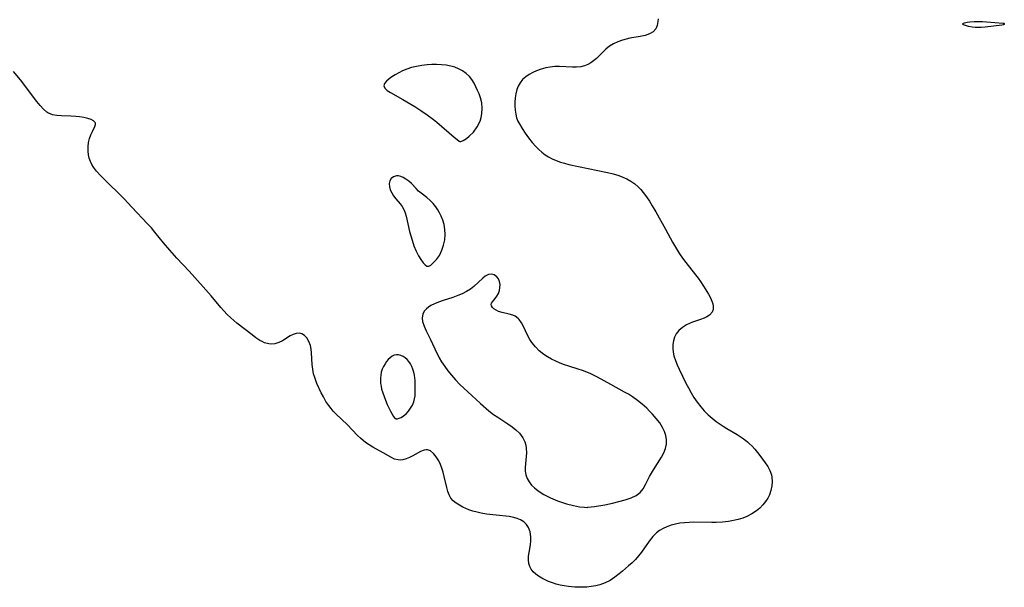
# Model space of a CAD drawing. Header units: inches. Extents: x 1073367 to 1082519, y 1569854 to 1574957.
# Tile 182 of 256: x 1077711 to 1078019, y 1572907 to 1573085. Entities that reach past the tile are written whole.
import ezdxf

# ---------------------------------------------------------------- set-up
doc = ezdxf.new("R2010")
doc.units = ezdxf.units.IN
doc.header["$MEASUREMENT"] = 0
doc.layers.add('CGG_CurvaNivelLidar_v1', color=7, linetype='Continuous', lineweight=30, true_color=0x008008)

msp = doc.modelspace()

# ---------------------------------------------------------------- linework, layer by layer
at = {"layer": 'CGG_CurvaNivelLidar_v1'}
msp.add_polyline3d([(1077910.5053, 1573085.1819, 70), (1077910.464, 1573084.321, 70), (1077910.2373, 1573083.0994, 70), (1077909.7691, 1573082.0349, 70), (1077908.9256, 1573081.092, 70), (1077907.8011, 1573080.407, 70), (1077906.4387, 1573079.9581, 70), (1077904.9222, 1573079.6464, 70), (1077901.6674, 1573079.0614, 70), (1077900.4888, 1573078.8135, 70), (1077899.3227, 1573078.5021, 70), (1077897.9183, 1573077.9939, 70), (1077896.5774, 1573077.3486, 70), (1077895.3235, 1573076.5687, 70), (1077894.1566, 1573075.6477, 70), (1077893.0715, 1573074.6436, 70), (1077891.1999, 1573072.7853, 70), (1077890.339, 1573072.0147, 70), (1077889.4539, 1573071.3581, 70), (1077888.5105, 1573070.8128, 70), (1077887.5075, 1573070.4034, 70), (1077886.2946, 1573070.1234, 70), (1077885.0205, 1573070.0059, 70), (1077883.7028, 1573070.0062, 70), (1077879.6846, 1573070.2372, 70), (1077878.1814, 1573070.2164, 70), (1077876.7956, 1573070.0698, 70), (1077875.4207, 1573069.8072, 70), (1077873.9409, 1573069.4029, 70), (1077872.508, 1573068.8847, 70), (1077871.3113, 1573068.3403, 70), (1077870.1845, 1573067.7135, 70), (1077869.1475, 1573067.0042, 70), (1077868.1624, 1573066.1445, 70), (1077867.3502, 1573065.1675, 70), (1077866.7706, 1573064.1263, 70), (1077866.3405, 1573062.9903, 70), (1077866.0101, 1573061.7204, 70), (1077865.799, 1573060.4004, 70), (1077865.7102, 1573059.1186, 70), (1077865.7179, 1573057.8317, 70), (1077865.8098, 1573056.5584, 70), (1077865.977, 1573055.3755, 70), (1077866.2614, 1573054.2297, 70), (1077866.6876, 1573053.1487, 70), (1077867.2358, 1573052.0985, 70), (1077867.9845, 1573050.8818, 70), (1077868.967, 1573049.3943, 70), (1077870.0207, 1573047.8997, 70), (1077871.1516, 1573046.4334, 70), (1077872.1242, 1573045.3056, 70), (1077873.169, 1573044.2443, 70), (1077874.1282, 1573043.4084, 70), (1077875.1485, 1573042.6459, 70), (1077876.2284, 1573041.9652, 70), (1077877.4181, 1573041.3487, 70), (1077878.6612, 1573040.8187, 70), (1077879.9405, 1573040.3646, 70), (1077881.2525, 1573039.9696, 70), (1077882.5889, 1573039.6206, 70), (1077885.6328, 1573038.9341, 70), (1077894.6414, 1573037.0775, 70), (1077896.458, 1573036.6416, 70), (1077898.2238, 1573036.1232, 70), (1077899.487, 1573035.6671, 70), (1077900.6996, 1573035.1274, 70), (1077901.9905, 1573034.397, 70), (1077903.1969, 1573033.5408, 70), (1077904.3113, 1573032.5646, 70), (1077905.108, 1573031.7275, 70), (1077905.8542, 1573030.8315, 70), (1077906.838, 1573029.493, 70), (1077907.7664, 1573028.0867, 70), (1077908.6597, 1573026.634, 70), (1077909.7557, 1573024.762, 70), (1077912.7953, 1573019.3463, 70), (1077915.0308, 1573015.2627, 70), (1077916.5235, 1573012.6779, 70), (1077917.1835, 1573011.637, 70), (1077918.1485, 1573010.2499, 70), (1077919.1666, 1573008.9063, 70), (1077922.2362, 1573005.0923, 70), (1077923.0179, 1573004.0651, 70), (1077923.7514, 1573003.0303, 70), (1077924.68, 1573001.5758, 70), (1077926.2157, 1572999.0067, 70), (1077926.8308, 1572997.9076, 70), (1077927.3295, 1572996.8403, 70), (1077927.5986, 1572996.0364, 70), (1077927.741, 1572995.2552, 70), (1077927.7012, 1572994.3027, 70), (1077927.3481, 1572993.3782, 70), (1077926.5466, 1572992.4828, 70), (1077925.7726, 1572991.972, 70), (1077924.8717, 1572991.5395, 70), (1077923.7368, 1572991.1068, 70), (1077921.3006, 1572990.2663, 70), (1077920.3015, 1572989.8681, 70), (1077919.3366, 1572989.4048, 70), (1077918.103, 1572988.6279, 70), (1077917.0257, 1572987.6919, 70), (1077916.1589, 1572986.5977, 70), (1077915.6353, 1572985.5664, 70), (1077915.2884, 1572984.4477, 70), (1077915.1103, 1572983.2654, 70), (1077915.0937, 1572982.1053, 70), (1077915.214, 1572980.9223, 70), (1077915.4628, 1572979.7304, 70), (1077915.9014, 1572978.3447, 70), (1077916.4603, 1572976.96, 70), (1077917.0971, 1572975.5712, 70), (1077919.2166, 1572971.2441, 70), (1077919.9946, 1572969.7271, 70), (1077920.8121, 1572968.232, 70), (1077921.6884, 1572966.7772, 70), (1077922.7205, 1572965.2664, 70), (1077923.8255, 1572963.8227, 70), (1077924.9342, 1572962.5184, 70), (1077926.1251, 1572961.307, 70), (1077927.3629, 1572960.2548, 70), (1077928.6706, 1572959.2715, 70), (1077930.8364, 1572957.7683, 70), (1077931.9502, 1572957.0537, 70), (1077935.1965, 1572955.1225, 70), (1077936.7749, 1572954.1265, 70), (1077937.9335, 1572953.2975, 70), (1077938.4324, 1572952.9006, 70), (1077939.0047, 1572952.4036, 70), (1077939.9248, 1572951.503, 70), (1077940.783, 1572950.5489, 70), (1077941.5771, 1572949.572, 70), (1077942.3339, 1572948.5759, 70), (1077943.9531, 1572946.3516, 70), (1077944.7678, 1572945.1266, 70), (1077945.4515, 1572943.8807, 70), (1077945.9345, 1572942.5903, 70), (1077946.0949, 1572941.8187, 70), (1077946.1813, 1572940.4591, 70), (1077946.0606, 1572939.0731, 70), (1077945.7559, 1572937.6865, 70), (1077945.2781, 1572936.3261, 70), (1077944.7473, 1572935.2306, 70), (1077944.0969, 1572934.1891, 70), (1077943.257, 1572933.1361, 70), (1077942.2986, 1572932.166, 70), (1077941.2426, 1572931.2807, 70), (1077939.8185, 1572930.312, 70), (1077938.278, 1572929.5131, 70), (1077936.9341, 1572929.0038, 70), (1077935.5324, 1572928.603, 70), (1077934.0892, 1572928.2829, 70), (1077932.5201, 1572928.0126, 70), (1077930.6086, 1572927.7975, 70), (1077928.6714, 1572927.6864, 70), (1077927.3333, 1572927.6598, 70), (1077921.6563, 1572927.7171, 70), (1077920.175, 1572927.6791, 70), (1077918.7149, 1572927.5849, 70), (1077917.2843, 1572927.4192, 70), (1077915.893, 1572927.1677, 70), (1077914.553, 1572926.8135, 70), (1077913.2735, 1572926.3418, 70), (1077912.0619, 1572925.7663, 70), (1077910.9692, 1572925.1254, 70), (1077909.9646, 1572924.3805, 70), (1077908.8301, 1572923.2547, 70), (1077907.7147, 1572921.839, 70), (1077905.2951, 1572918.3467, 70), (1077904.412, 1572917.2138, 70), (1077903.4145, 1572916.1128, 70), (1077902.3441, 1572915.0667, 70), (1077901.2263, 1572914.058, 70), (1077899.3793, 1572912.47, 70), (1077898.3569, 1572911.61, 70), (1077896.9561, 1572910.5204, 70), (1077895.4972, 1572909.5521, 70), (1077893.9587, 1572908.7667, 70), (1077892.3322, 1572908.2074, 70), (1077890.9876, 1572907.876, 70), (1077889.6019, 1572907.6273, 70), (1077888.1855, 1572907.4642, 70), (1077886.3182, 1572907.384, 70), (1077884.4345, 1572907.4349, 70), (1077883.4365, 1572907.5102, 70), (1077882.4425, 1572907.6184, 70), (1077881.1624, 1572907.8101, 70), (1077879.9022, 1572908.0626, 70), (1077878.6708, 1572908.3823, 70), (1077877.4588, 1572908.7799, 70), (1077876.2899, 1572909.2391, 70), (1077875.169, 1572909.746, 70), (1077874.1308, 1572910.278, 70), (1077873.162, 1572910.8538, 70), (1077872.2823, 1572911.485, 70), (1077871.489, 1572912.2115, 70), (1077870.8447, 1572913.0227, 70), (1077870.393, 1572913.8808, 70), (1077870.2599, 1572914.2358, 70), (1077870.0916, 1572914.8627, 70), (1077869.9656, 1572915.9679, 70), (1077870.0033, 1572917.1112, 70), (1077870.1617, 1572918.2746, 70), (1077870.5856, 1572920.6377, 70), (1077870.7316, 1572921.9318, 70), (1077870.7505, 1572923.2099, 70), (1077870.5429, 1572924.709, 70), (1077870.0319, 1572926.0692, 70), (1077869.3643, 1572927.0242, 70), (1077868.4974, 1572927.8332, 70), (1077867.4649, 1572928.4867, 70), (1077866.4541, 1572928.92, 70), (1077865.3603, 1572929.2332, 70), (1077863.9267, 1572929.4763, 70), (1077859.8465, 1572929.8911, 70), (1077856.8698, 1572930.2804, 70), (1077855.2206, 1572930.5773, 70), (1077853.9055, 1572930.8725, 70), (1077852.6231, 1572931.2185, 70), (1077851.3854, 1572931.6175, 70), (1077850.3886, 1572931.9984, 70), (1077849.4437, 1572932.4289, 70), (1077848.374, 1572933.0253, 70), (1077847.3735, 1572933.6943, 70), (1077846.4855, 1572934.4424, 70), (1077845.7462, 1572935.3, 70), (1077845.185, 1572936.2813, 70), (1077844.7592, 1572937.372, 70), (1077844.4212, 1572938.5434, 70), (1077843.6387, 1572942.0626, 70), (1077843.3184, 1572943.3468, 70), (1077842.9249, 1572944.6047, 70), (1077842.4582, 1572945.8067, 70), (1077841.9214, 1572946.9292, 70), (1077841.1298, 1572948.2198, 70), (1077840.2498, 1572949.2754, 70), (1077839.3028, 1572950.0213, 70), (1077838.7646, 1572950.2628, 70), (1077838.461, 1572950.3373, 70), (1077837.9794, 1572950.3627, 70), (1077837.3682, 1572950.2578, 70), (1077836.2608, 1572949.8126, 70), (1077833.8504, 1572948.4696, 70), (1077832.8196, 1572947.9656, 70), (1077831.7618, 1572947.553, 70), (1077830.6986, 1572947.2731, 70), (1077829.9541, 1572947.1812, 70), (1077829.2233, 1572947.2005, 70), (1077828.0692, 1572947.4931, 70), (1077826.9307, 1572948.0277, 70), (1077824.5526, 1572949.4275, 70), (1077821.3113, 1572951.1922, 70), (1077820.1786, 1572951.8841, 70), (1077819.0704, 1572952.6503, 70), (1077818.259, 1572953.284, 70), (1077817.4647, 1572953.974, 70), (1077816.5298, 1572954.8672, 70), (1077813.297, 1572958.2508, 70), (1077809.8637, 1572961.5529, 70), (1077808.9661, 1572962.4957, 70), (1077808.2934, 1572963.2672, 70), (1077807.5652, 1572964.1974, 70), (1077806.6726, 1572965.5167, 70), (1077805.8726, 1572966.8928, 70), (1077805.1803, 1572968.2437, 70), (1077803.8564, 1572971.1136, 70), (1077803.2579, 1572972.626, 70), (1077802.7986, 1572974.1614, 70), (1077802.5387, 1572975.5945, 70), (1077802.3949, 1572977.0426, 70), (1077802.1735, 1572980.7298, 70), (1077802.0302, 1572981.8801, 70), (1077801.8028, 1572982.9672, 70), (1077801.3326, 1572984.2754, 70), (1077800.675, 1572985.3786, 70), (1077799.9772, 1572986.1095, 70), (1077799.179, 1572986.6123, 70), (1077798.3064, 1572986.8459, 70), (1077797.3803, 1572986.7805, 70), (1077796.4235, 1572986.4712, 70), (1077795.4553, 1572985.9869, 70), (1077793.0582, 1572984.5021, 70), (1077791.9203, 1572983.9311, 70), (1077790.7247, 1572983.5537, 70), (1077789.7602, 1572983.4486, 70), (1077788.7794, 1572983.5168, 70), (1077787.4793, 1572983.8683, 70), (1077786.7293, 1572984.1955, 70), (1077785.9889, 1572984.5976, 70), (1077784.7924, 1572985.3859, 70), (1077783.5973, 1572986.2827, 70), (1077778.7835, 1572990.0223, 70), (1077776.8977, 1572991.6659, 70), (1077775.7995, 1572992.7265, 70), (1077774.7437, 1572993.8366, 70), (1077773.8347, 1572994.8743, 70), (1077770.8431, 1572998.4779, 70), (1077768.3341, 1573001.3765, 70), (1077763.9151, 1573006.235, 70), (1077760.099, 1573010.2877, 70), (1077757.8494, 1573012.766, 70), (1077755.8925, 1573015.114, 70), (1077753.2316, 1573018.4621, 70), (1077752.102, 1573019.7811, 70), (1077750.9338, 1573021.075, 70), (1077746.0406, 1573026.2715, 70), (1077743.5923, 1573028.8085, 70), (1077737.1083, 1573035.1949, 70), (1077736.0704, 1573036.2534, 70), (1077734.9878, 1573037.4567, 70), (1077734.0505, 1573038.7122, 70), (1077733.5281, 1573039.6092, 70), (1077733.0942, 1573040.5386, 70), (1077732.7132, 1573041.5883, 70), (1077732.443, 1573042.6534, 70), (1077732.2986, 1573043.7247, 70), (1077732.3086, 1573045.0859, 70), (1077732.4885, 1573046.4173, 70), (1077732.7957, 1573047.7188, 70), (1077733.2125, 1573048.9158, 70), (1077733.6602, 1573049.8627, 70), (1077734.4747, 1573051.452, 70), (1077734.6673, 1573052.1154, 70), (1077734.6479, 1573052.5325, 70), (1077734.5551, 1573052.7677, 70), (1077734.0578, 1573053.2732, 70), (1077733.2522, 1573053.6765, 70), (1077732.2136, 1573053.9971, 70), (1077731.0039, 1573054.2496, 70), (1077729.674, 1573054.4441, 70), (1077728.5024, 1573054.5657, 70), (1077726.9147, 1573054.6676, 70), (1077723.9728, 1573054.7791, 70), (1077722.5599, 1573054.9078, 70), (1077721.2269, 1573055.1693, 70), (1077720.4566, 1573055.4302, 70), (1077719.7815, 1573055.766, 70), (1077719.4736, 1573055.9592, 70), (1077718.358, 1573056.8784, 70), (1077717.3317, 1573058.0052, 70), (1077716.3461, 1573059.2699, 70), (1077714.3663, 1573061.9358, 70), (1077712.2899, 1573064.6581, 70), (1077711.1994, 1573066.0267, 70), (1077708.9616, 1573068.6765, 70)], dxfattribs=at)
for points in [[(1078018.5, 1573083.2162, 70), (1078017.9381, 1573083.1829, 70), (1078012.7537, 1573082.552, 70), (1078011.4307, 1573082.4352, 70), (1078010.1833, 1573082.3945, 70), (1078009.5683, 1573082.4153, 70), (1078008.6943, 1573082.5086, 70), (1078007.526, 1573082.7406, 70), (1078006.2619, 1573083.1123, 70), (1078005.9639, 1573083.2409, 70), (1078005.7639, 1573083.3697, 70), (1078005.6926, 1573083.4974, 70), (1078005.7734, 1573083.6219, 70), (1078005.9805, 1573083.7423, 70), (1078006.2831, 1573083.8564, 70), (1078007.0836, 1573084.0545, 70), (1078007.9149, 1573084.1768, 70), (1078009.3418, 1573084.31, 70), (1078010.6118, 1573084.3253, 70), (1078011.9055, 1573084.2651, 70), (1078015.7381, 1573083.9679, 70), (1078018.309, 1573083.8177, 70), (1078018.5174, 1573083.7792, 70), (1078018.6518, 1573083.7011, 70), (1078018.7133, 1573083.5893, 70), (1078018.6978, 1573083.4454, 70), (1078018.6243, 1573083.3149, 70)], [(1077848.5, 1573046.777, 70), (1077848.8353, 1573046.7788, 70), (1077849.6062, 1573047.1054, 70), (1077850.6563, 1573047.747, 70), (1077851.4871, 1573048.4014, 70), (1077852.7752, 1573049.7076, 70), (1077853.948, 1573051.3211, 70), (1077854.8565, 1573053.1644, 70), (1077855.2004, 1573054.2702, 70), (1077855.4194, 1573055.403, 70), (1077855.5299, 1573057.1936, 70), (1077855.3784, 1573058.9162, 70), (1077854.9938, 1573060.4842, 70), (1077854.5613, 1573061.6414, 70), (1077854.0789, 1573062.7707, 70), (1077853.5625, 1573063.8685, 70), (1077852.956, 1573065.039, 70), (1077852.2825, 1573066.1364, 70), (1077851.4983, 1573067.13, 70), (1077850.4867, 1573068.061, 70), (1077849.3329, 1573068.852, 70), (1077848.0716, 1573069.5169, 70), (1077846.9369, 1573069.9833, 70), (1077845.7507, 1573070.3481, 70), (1077844.2776, 1573070.6381, 70), (1077842.7578, 1573070.8008, 70), (1077841.209, 1573070.8708, 70), (1077839.7635, 1573070.8697, 70), (1077838.3159, 1573070.7909, 70), (1077836.6251, 1573070.5788, 70), (1077834.9572, 1573070.2607, 70), (1077833.4188, 1573069.8806, 70), (1077831.9379, 1573069.4039, 70), (1077830.6427, 1573068.8618, 70), (1077829.419, 1573068.2503, 70), (1077828.2709, 1573067.6066, 70), (1077827.2886, 1573067.0077, 70), (1077826.4126, 1573066.4044, 70), (1077825.5588, 1573065.672, 70), (1077824.9844, 1573064.9427, 70), (1077824.7816, 1573064.2368, 70), (1077825.0818, 1573063.4916, 70), (1077825.8321, 1573062.7783, 70), (1077826.9014, 1573062.0733, 70), (1077830.7467, 1573059.8627, 70), (1077834.4127, 1573057.6798, 70), (1077836.2861, 1573056.4815, 70), (1077838.2875, 1573055.1145, 70), (1077840.3009, 1573053.6194, 70), (1077841.2953, 1573052.8128, 70), (1077846.7718, 1573048.0988, 70), (1077847.6924, 1573047.3543, 70), (1077848.2944, 1573046.8987, 70)], [(1077838.5, 1573007.7792, 70), (1077838.79, 1573007.8044, 70), (1077839.4104, 1573008.1492, 70), (1077840.235, 1573008.8023, 70), (1077841.2002, 1573009.8376, 70), (1077842.1326, 1573011.1781, 70), (1077842.927, 1573012.7613, 70), (1077843.4574, 1573014.3595, 70), (1077843.7847, 1573016.0332, 70), (1077843.9147, 1573017.71, 70), (1077843.8607, 1573019.2635, 70), (1077843.6132, 1573020.7773, 70), (1077843.2113, 1573022.1442, 70), (1077842.7024, 1573023.4637, 70), (1077842.2086, 1573024.4816, 70), (1077841.6439, 1573025.4535, 70), (1077841.0122, 1573026.3725, 70), (1077840.1568, 1573027.4129, 70), (1077839.2309, 1573028.3644, 70), (1077838.2575, 1573029.2239, 70), (1077836.47, 1573030.599, 70), (1077835.6334, 1573031.2982, 70), (1077834.8698, 1573032.0568, 70), (1077833.4072, 1573033.6172, 70), (1077832.5699, 1573034.3745, 70), (1077831.6885, 1573035.033, 70), (1077830.7841, 1573035.5596, 70), (1077830.0694, 1573035.8555, 70), (1077829.37, 1573036.0243, 70), (1077828.7032, 1573036.0419, 70), (1077827.8205, 1573035.7627, 70), (1077827.1092, 1573035.1774, 70), (1077826.6792, 1573034.4645, 70), (1077826.4696, 1573033.6196, 70), (1077826.5143, 1573032.6529, 70), (1077826.7968, 1573031.6459, 70), (1077827.2449, 1573030.7004, 70), (1077827.827, 1573029.7794, 70), (1077828.5039, 1573028.901, 70), (1077829.8774, 1573027.3337, 70), (1077830.4967, 1573026.4943, 70), (1077831.003, 1573025.5521, 70), (1077831.4094, 1573024.5164, 70), (1077831.7422, 1573023.4077, 70), (1077832.833, 1573018.6723, 70), (1077833.6027, 1573015.9015, 70), (1077834.1904, 1573014.1378, 70), (1077834.8656, 1573012.4688, 70), (1077835.5719, 1573011.0581, 70), (1077836.3132, 1573009.8492, 70), (1077837.0435, 1573008.8891, 70), (1077837.7176, 1573008.201, 70), (1077838.2306, 1573007.8239, 70)], [(1077888.5, 1572932.3995, 70), (1077890.5899, 1572932.638, 70), (1077893.8079, 1572933.1681, 70), (1077896.2054, 1572933.6644, 70), (1077898.2343, 1572934.1662, 70), (1077900.2019, 1572934.7311, 70), (1077902.0354, 1572935.378, 70), (1077903.6342, 1572936.1335, 70), (1077904.8979, 1572937.0256, 70), (1077905.837, 1572938.183, 70), (1077906.5573, 1572939.4888, 70), (1077907.8198, 1572942.0031, 70), (1077908.4341, 1572943.1184, 70), (1077909.0115, 1572944.0896, 70), (1077911.5875, 1572948.0417, 70), (1077912.3378, 1572949.4703, 70), (1077912.826, 1572950.7923, 70), (1077913.11, 1572952.1449, 70), (1077913.156, 1572953.5083, 70), (1077912.9498, 1572954.8097, 70), (1077912.5277, 1572956.0934, 70), (1077911.9236, 1572957.3483, 70), (1077911.0088, 1572958.787, 70), (1077909.9314, 1572960.1774, 70), (1077908.7378, 1572961.5254, 70), (1077907.8161, 1572962.4834, 70), (1077906.9335, 1572963.3572, 70), (1077905.5319, 1572964.6392, 70), (1077904.0559, 1572965.849, 70), (1077902.5028, 1572966.9645, 70), (1077901.2846, 1572967.7283, 70), (1077900.0327, 1572968.4456, 70), (1077895.684, 1572970.7931, 70), (1077891.5558, 1572973.0869, 70), (1077889.5059, 1572974.0973, 70), (1077888.1691, 1572974.6739, 70), (1077886.8496, 1572975.175, 70), (1077885.5177, 1572975.6236, 70), (1077882.6226, 1572976.5026, 70), (1077881.2, 1572976.9739, 70), (1077879.8415, 1572977.5017, 70), (1077878.5148, 1572978.0866, 70), (1077877.1951, 1572978.7306, 70), (1077875.9261, 1572979.4366, 70), (1077874.7293, 1572980.2287, 70), (1077873.3666, 1572981.3602, 70), (1077872.145, 1572982.6222, 70), (1077871.065, 1572983.9767, 70), (1077870.449, 1572984.8894, 70), (1077869.6966, 1572986.2339, 70), (1077868.4195, 1572988.8984, 70), (1077867.7702, 1572990.1047, 70), (1077867.0319, 1572991.1418, 70), (1077866.7139, 1572991.4777, 70), (1077865.8592, 1572992.1256, 70), (1077865.0401, 1572992.501, 70), (1077863.9661, 1572992.8239, 70), (1077861.7145, 1572993.3376, 70), (1077860.6559, 1572993.6499, 70), (1077859.8558, 1572993.9979, 70), (1077859.1797, 1572994.428, 70), (1077858.6915, 1572994.8931, 70), (1077858.386, 1572995.3709, 70), (1077858.2891, 1572995.8217, 70), (1077858.412, 1572996.2158, 70), (1077858.7034, 1572996.6071, 70), (1077859.6024, 1572997.6742, 70), (1077860.1068, 1572998.4101, 70), (1077860.5587, 1572999.2415, 70), (1077860.8984, 1573000.1476, 70), (1077861.0728, 1573001.0928, 70), (1077861.0788, 1573002.0452, 70), (1077860.9139, 1573002.9564, 70), (1077860.5603, 1573003.8067, 70), (1077860.0465, 1573004.5127, 70), (1077859.2924, 1573005.0831, 70), (1077858.4163, 1573005.3143, 70), (1077857.4638, 1573005.1445, 70), (1077856.4828, 1573004.6325, 70), (1077855.7011, 1573004.0325, 70), (1077852.9475, 1573001.4765, 70), (1077851.8281, 1573000.5984, 70), (1077850.5978, 1572999.8365, 70), (1077849.262, 1572999.1715, 70), (1077847.8522, 1572998.5869, 70), (1077846.2867, 1572998.0289, 70), (1077843.2677, 1572997.0521, 70), (1077841.878, 1572996.5714, 70), (1077840.5872, 1572996.051, 70), (1077839.4135, 1572995.4547, 70), (1077838.6976, 1572994.9848, 70), (1077838.0735, 1572994.4589, 70), (1077837.42, 1572993.6777, 70), (1077836.9837, 1572992.8051, 70), (1077836.7773, 1572991.6692, 70), (1077836.8828, 1572990.4716, 70), (1077837.3292, 1572989.0623, 70), (1077837.993, 1572987.5994, 70), (1077839.2201, 1572985.0673, 70), (1077840.6843, 1572981.9376, 70), (1077842.1063, 1572979.1689, 70), (1077842.8233, 1572977.9339, 70), (1077843.7828, 1572976.4797, 70), (1077844.818, 1572975.0741, 70), (1077845.9029, 1572973.7094, 70), (1077847.1524, 1572972.2525, 70), (1077848.5697, 1572970.8015, 70), (1077849.7863, 1572969.6383, 70), (1077852.2806, 1572967.3388, 70), (1077854.9737, 1572964.8913, 70), (1077857.6057, 1572962.5984, 70), (1077859.0916, 1572961.4673, 70), (1077860.4224, 1572960.5486, 70), (1077863.5035, 1572958.5248, 70), (1077864.832, 1572957.5967, 70), (1077866.0669, 1572956.6252, 70), (1077867.1623, 1572955.5807, 70), (1077867.7382, 1572954.8953, 70), (1077868.2296, 1572954.1671, 70), (1077868.8405, 1572952.8539, 70), (1077869.1209, 1572951.8646, 70), (1077869.2793, 1572950.845, 70), (1077869.3152, 1572949.4025, 70), (1077868.9398, 1572944.8904, 70), (1077868.9774, 1572943.7265, 70), (1077869.1922, 1572942.5483, 70), (1077869.5921, 1572941.4069, 70), (1077870.1704, 1572940.3314, 70), (1077870.896, 1572939.3684, 70), (1077871.8162, 1572938.4538, 70), (1077873.0077, 1572937.5452, 70), (1077874.8212, 1572936.4276, 70), (1077876.8721, 1572935.3842, 70), (1077879.0505, 1572934.4577, 70), (1077880.6268, 1572933.8889, 70), (1077881.8538, 1572933.5056, 70), (1077884.052, 1572932.9485, 70), (1077885.9674, 1572932.5884, 70), (1077887.4447, 1572932.4007, 70), (1077888.3263, 1572932.3595, 70)], [(1077828.5, 1572960.1498, 70), (1077828.6547, 1572960.0878, 70), (1077829.0263, 1572960.1112, 70), (1077829.558, 1572960.2381, 70), (1077830.191, 1572960.496, 70), (1077830.9614, 1572960.9744, 70), (1077831.7373, 1572961.6397, 70), (1077832.4776, 1572962.4597, 70), (1077833.1452, 1572963.3942, 70), (1077833.6918, 1572964.3701, 70), (1077834.1154, 1572965.3671, 70), (1077834.3965, 1572966.3386, 70), (1077834.5306, 1572967.2545, 70), (1077834.589, 1572968.7071, 70), (1077834.5764, 1572970.3037, 70), (1077834.5165, 1572972.0321, 70), (1077834.4447, 1572972.8899, 70), (1077834.3275, 1572973.737, 70), (1077834.1256, 1572974.6752, 70), (1077833.8527, 1572975.5847, 70), (1077833.5115, 1572976.4545, 70), (1077833.0983, 1572977.2698, 70), (1077832.6037, 1572978.0104, 70), (1077832.0455, 1572978.6314, 70), (1077831.4235, 1572979.161, 70), (1077830.7589, 1572979.594, 70), (1077830.0694, 1572979.9164, 70), (1077829.3706, 1572980.105, 70), (1077828.6775, 1572980.126, 70), (1077828.0142, 1572979.9557, 70), (1077827.3729, 1572979.6258, 70), (1077826.7571, 1572979.172, 70), (1077826.1725, 1572978.621, 70), (1077825.6273, 1572977.9916, 70), (1077825.1332, 1572977.2959, 70), (1077824.669, 1572976.4762, 70), (1077824.2832, 1572975.6046, 70), (1077823.9829, 1572974.6944, 70), (1077823.7833, 1572973.7545, 70), (1077823.7025, 1572972.8875, 70), (1077823.704, 1572972.0078, 70), (1077823.7737, 1572971.1209, 70), (1077823.9021, 1572970.2316, 70), (1077824.0848, 1572969.3427, 70), (1077824.3104, 1572968.5278, 70), (1077824.9459, 1572966.7145, 70), (1077825.8581, 1572964.4971, 70), (1077826.821, 1572962.471, 70), (1077827.3457, 1572961.5235, 70), (1077827.8278, 1572960.7941, 70), (1077828.1521, 1572960.4033, 70), (1077828.389, 1572960.1842, 70)]]:
    msp.add_polyline3d(points, close=True, dxfattribs=at)

doc.saveas('drawing.dxf')
